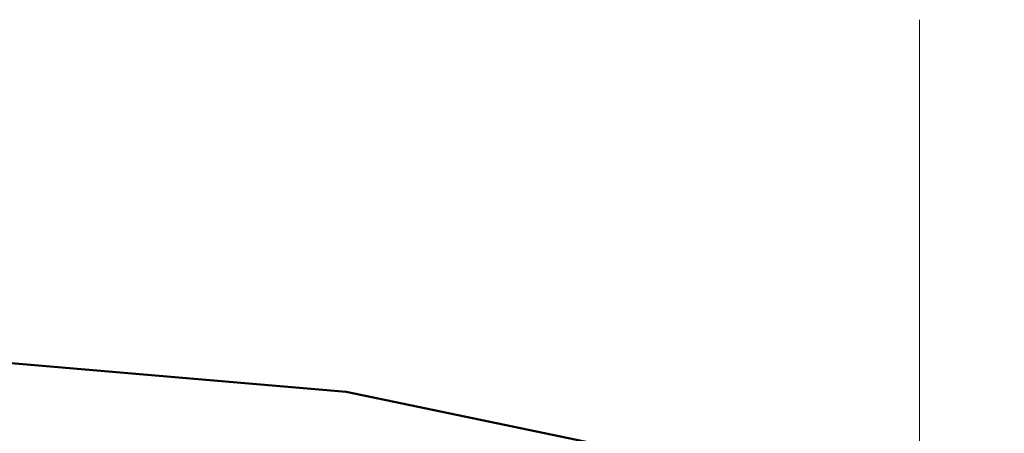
# Model space of a CAD drawing. Header units: millimetres. Extents: x 10 to 1250, y -62 to 528.
# Tile 31 of 193: x 44.41 to 49.1, y 56.43 to 58.4. Entities that reach past the tile are written whole.
import ezdxf

# ---------------------------------------------------------------- set-up
doc = ezdxf.new("R2010")
doc.units = ezdxf.units.MM
doc.header["$LTSCALE"] = 0.05
for name, color, linetype, lineweight in [('A-WALL', 7, 'Continuous', 25), ('C-PROP-LINE', 91, 'Continuous', 25), ('LC-Eixos', 160, 'Continuous', 5)]:
    doc.layers.add(name, color=color, linetype=linetype, lineweight=lineweight)

# ---------------------------------------------------------------- blocks, each defined once
blk = doc.blocks.new('001')
at = {"layer": 'A-WALL', "color": 254, "lineweight": 50}
for p, q in [((-13.7058, 14.0197), (-15.0227, 14.1324)), ((18.3965, 7.3564), (-13.7058, 14.0197))]:
    blk.add_line(p, q, dxfattribs=at)
at = {"layer": 'C-PROP-LINE', "color": 254}
for p, q in [((-13.7058, 14.0197), (-15.0227, 14.1324)), ((18.3965, 7.3564), (-13.7058, 14.0197))]:
    blk.add_line(p, q, dxfattribs=at)

msp = doc.modelspace()

# ---------------------------------------------------------------- linework, layer by layer
at = {"color": 12, "ltscale": 0.05}
msp.add_lwpolyline([(15.3039, 54.9898), (22.9229, 54.8338), (23.1787, 46.2166), (35.8031, 46.349), (35.8038, 57.1232), (43.3297, 56.8524), (45.9634, 56.6271), (63.3939, 53.0092), (79.7234, 49.6198), (93.3669, 46.7879), (110.3935, 43.2613), (129.2288, 39.9755), (123.7854, 22.8227), (95.1013, 26.4892), (95.1262, 26.6876), (84.3797, 28.0388), (63.5831, 28.1077), (47.4757, 28.1064), (23.1787, 27.8194), (15.8865, 27.9118), (15.3039, 54.9898)], dxfattribs=at)
at = {"layer": 'LC-Eixos'}
for q in [(48.6959, 58.399), (48.6959, 23.0158)]:
    msp.add_line((48.6959, 57.649), q, dxfattribs=at)

# ---------------------------------------------------------------- block references
at = {"xscale": 2, "yscale": 2, "zscale": 2}
msp.add_blockref('001', (73.3751, 28.5877), dxfattribs=at)

doc.saveas('drawing.dxf')
